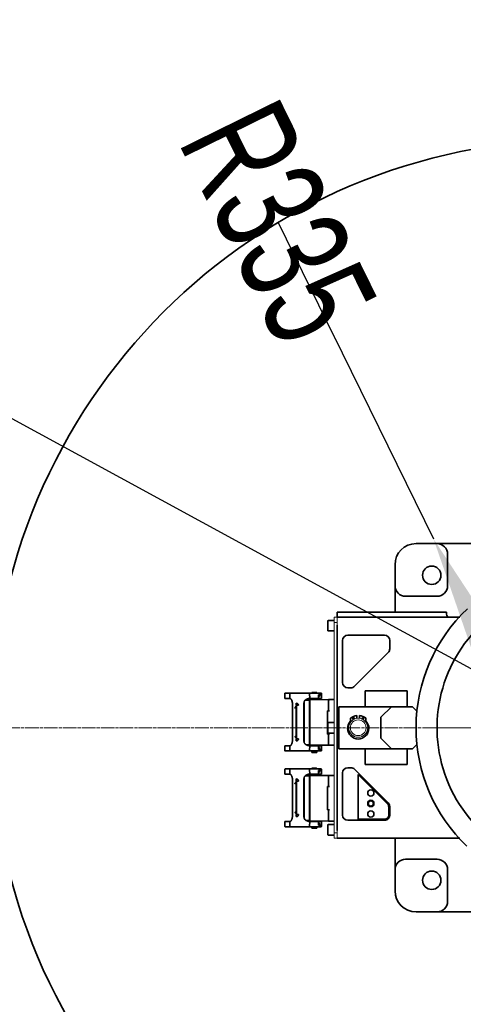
# Model space of a CAD drawing. Header units: millimetres. Extents: x 14751 to 23661, y -2885 to 3415.
# Tile 12 of 19: x 20853 to 21275, y 633 to 1569. Entities that reach past the tile are written whole.
import ezdxf

# ---------------------------------------------------------------- set-up
doc = ezdxf.new("R2010")
doc.units = ezdxf.units.MM
doc.header["$PDSIZE"] = -5
doc.linetypes.add('点画线', pattern=[18, 12, -2, 2, -2])
doc.layers.get('0').update_dxf_attribs({"lineweight": 35})
for name, color, linetype, lineweight in [('02___PRT_ALL_AXES', 7, 'Continuous', 18), ('中心线层', 1, '点画线', 18), ('尺寸线层', 7, 'Continuous', 18), ('粗实线层', 7, 'Continuous', 35)]:
    doc.layers.add(name, color=color, linetype=linetype, lineweight=lineweight)
doc.styles.add('标准', font='txt', dxfattribs={"width": 0.667})
doc.dimstyles.new('标准', dxfattribs={"dimscale": 30, "dimtxt": 3.5, "dimasz": 4, "dimexe": 2, "dimexo": 0, "dimtad": 1, "dimdsep": 46, "dimtxsty": '标准', "dimblk": '_CAXARROW', "dimcen": 0, "dimdle": 6, "dimazin": 2, "dimtfac": 0.707107, "dimtdec": 3, "dimtmove": 2, "dimatfit": 3, "dimfxl": 1, "dimfrac": 2, "dimtolj": 1, "dimarcsym": 1})

# ---------------------------------------------------------------- blocks, each defined once
blk = doc.blocks.new('_CAXARROW')
blk.add_hatch(color=0).paths.add_polyline_path([(0, 0), (-1, 0.125), (-1, -0.125)], flags=0)
blk = doc.blocks.new('*D27')
at = {"layer": 'Defpoints', "color": 0, "transparency": 16777216}
blk.add_point((21247.09, 1075.51), dxfattribs=at)
at = {"layer": '尺寸线层', "color": 0, "linetype": 'Continuous', "lineweight": -2, "transparency": 16777216}
blk.add_line((21300.07, 967.84), (21353.05, 860.16), dxfattribs=at)
at = {"layer": '尺寸线层', "color": 0, "lineweight": -2, "transparency": 16777216, "xscale": 120, "yscale": 120, "zscale": 120, "rotation": 116.1980356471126}
blk.add_blockref('_CAXARROW', (21247.09, 1075.51), dxfattribs=at)
at = {"layer": '尺寸线层', "color": 0, "transparency": 16777216, "insert": (21099.2, 1376.1), "char_height": 105, "attachment_point": 5, "rotation": 296.19804, "style": '标准', "bg_fill": 3, "box_fill_scale": 1.1, "bg_fill_color": 256, "bg_fill_true_color": 13158600, "bg_fill_transparency": 0}
blk.add_mtext('\\A1;R335', dxfattribs=at)
at = {"layer": 'Defpoints', "color": 0, "transparency": 16777216}
blk.add_point((21099.2, 1376.1), dxfattribs=at)
at = {"layer": '尺寸线层', "color": 0, "linetype": 'Continuous', "lineweight": -2, "transparency": 16777216}
blk.add_line((21099.2, 1376.1), (21247.09, 1075.51), dxfattribs=at)
blk = doc.blocks.new('*D25')
at = {"layer": 'Defpoints', "color": 0, "transparency": 16777216}
for p in [(19828.17, 1743.93), (22942.78, 48)]:
    blk.add_point(p, dxfattribs=at)
at = {"layer": '尺寸线层', "color": 0, "linetype": 'Continuous', "lineweight": -2, "transparency": 16777216}
blk.add_line((22837.39, 105.38), (19933.55, 1686.54), dxfattribs=at)
at = {"layer": '尺寸线层', "color": 0, "lineweight": -2, "transparency": 16777216, "xscale": 120, "yscale": 120, "zscale": 120}
for p, rotation in [((19828.17, 1743.93), 151.4313498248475), ((22942.78, 48), 331.4313498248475)]:
    blk.add_blockref('_CAXARROW', p, dxfattribs=dict(at, rotation=rotation))
at = {"layer": '尺寸线层', "color": 0, "transparency": 16777216, "insert": (19505, 1919.89), "char_height": 105, "attachment_point": 5, "rotation": 331.43135, "style": '标准', "bg_fill": 3, "box_fill_scale": 1.1, "bg_fill_color": 256, "bg_fill_true_color": 13158600, "bg_fill_transparency": 0}
blk.add_mtext('\\A1;%%C3880', dxfattribs=at)

msp = doc.modelspace()

# ---------------------------------------------------------------- linework, layer by layer
at = {"color": 7, "linetype": 'Continuous'}
for p, q in [((21110.355, 851.917), (21105.571, 851.917)), ((21140.571, 851.917), (21129.515, 851.917)), ((21131.024, 851.861), (21129.626, 850.463)), ((21136.117, 851.861), (21137.427, 850.551)), ((21137.626, 851.917), (21137.626, 855.317)), ((21140.451, 855.317), (21137.626, 855.317)), ((21137.626, 855.115), (21138.569, 855.115)), ((21138.569, 853.615), (21137.626, 853.615)), ((21138.569, 853.615), (21138.569, 855.115)), ((21140.451, 855.317), (21140.451, 851.917)), ((21160.471, 812.961), (21160.471, 852.961)), ((21113.079, 847.583), (21113.079, 811.138)), ((21116.379, 845.229), (21116.579, 845.244)), ((21116.379, 845.229), (21116.762, 845.204)), ((21116.762, 845.204), (21116.379, 845.175)), ((21116.379, 845.175), (21116.762, 845.15)), ((21116.762, 845.15), (21116.379, 845.121)), ((21116.379, 845.121), (21116.762, 845.097)), ((21116.762, 845.097), (21116.379, 845.067)), ((21116.379, 845.067), (21116.762, 845.043)), ((21116.762, 845.043), (21116.379, 845.014)), ((21116.379, 845.014), (21116.762, 844.989)), ((21116.762, 844.989), (21116.379, 844.96)), ((21116.379, 844.96), (21116.762, 844.935)), ((21116.762, 844.935), (21116.379, 844.906)), ((21116.379, 844.906), (21116.762, 844.881)), ((21116.762, 844.881), (21116.379, 844.852)), ((21116.379, 844.852), (21116.762, 844.827)), ((21116.762, 844.827), (21116.379, 844.798)), ((21116.379, 844.798), (21116.762, 844.773)), ((21116.762, 844.773), (21116.379, 844.744)), ((21116.379, 844.744), (21116.762, 844.72)), ((21116.762, 844.72), (21116.379, 844.69)), ((21116.579, 844.678), (21116.379, 844.69)), ((21116.579, 847.282), (21116.579, 845.285)), ((21116.579, 845.28), (21116.579, 845.216)), ((21116.579, 845.275), (21118.579, 845.275)), ((21116.579, 844.678), (21116.579, 844.642)), ((21116.579, 844.628), (21116.579, 814.093)), ((21116.762, 845.204), (21116.762, 813.517)), ((21123.579, 811.137), (21123.579, 847.584)), ((21124.078, 809.984), (21124.078, 848.738)), ((21129.171, 850.236), (21124.979, 850.236)), ((21129.171, 850.236), (21129.171, 807.686)), ((21129.421, 849.186), (21129.171, 849.186)), ((21129.421, 850.461), (21147.171, 850.661)), ((21129.421, 807.461), (21129.421, 850.461)), ((21147.167, 850.66), (21147.171, 850.66)), ((21147.167, 850.66), (21147.172, 850.66)), ((21147.171, 849.661), (21147.171, 839.961)), ((21147.173, 850.661), (21151.171, 850.661)), ((21152.471, 850.671), (21151.171, 850.671)), ((21175.471, 851.546), (21175.471, 808.961)), ((21175.471, 851.546), (21203.299, 823.718)), ((21146.171, 839.961), (21146.171, 817.961)), ((21148.171, 839.961), (21146.171, 839.961)), ((21148.171, 817.961), (21146.171, 817.961)), ((21147.171, 817.961), (21147.171, 808.261)), ((21204.471, 812.96), (21204.471, 820.889)), ((21205.471, 820.889), (21205.471, 812.961)), ((21105.571, 806.804), (21105.571, 802.361)), ((21105.571, 806.804), (21110.355, 806.804)), ((21110.484, 802.361), (21110.355, 806.804)), ((21116.379, 814.031), (21116.579, 814.043)), ((21116.379, 814.031), (21116.762, 814.001)), ((21116.762, 814.001), (21116.379, 813.977)), ((21116.379, 813.977), (21116.762, 813.948)), ((21116.589, 813.936), (21116.379, 813.923)), ((21116.379, 813.923), (21116.762, 813.894)), ((21116.762, 813.894), (21116.379, 813.869)), ((21116.379, 813.869), (21116.762, 813.84)), ((21116.762, 813.84), (21116.379, 813.815)), ((21116.379, 813.815), (21116.762, 813.786)), ((21116.762, 813.786), (21116.379, 813.761)), ((21116.379, 813.761), (21116.762, 813.732)), ((21116.762, 813.732), (21116.379, 813.708)), ((21116.379, 813.708), (21116.762, 813.678)), ((21116.762, 813.678), (21116.379, 813.654)), ((21116.379, 813.654), (21116.762, 813.624)), ((21116.762, 813.624), (21116.379, 813.6)), ((21116.379, 813.6), (21116.762, 813.571)), ((21116.762, 813.571), (21116.379, 813.546)), ((21116.379, 813.546), (21116.762, 813.517)), ((21116.762, 813.517), (21116.379, 813.492)), ((21116.579, 813.477), (21116.379, 813.492)), ((21116.579, 814.079), (21116.579, 814.043)), ((21116.579, 813.505), (21116.579, 813.446)), ((21126.139, 807.686), (21129.171, 807.686)), ((21129.171, 808.736), (21129.421, 808.736)), ((21129.515, 806.804), (21129.234, 802.361)), ((21147.171, 807.261), (21129.421, 807.461)), ((21129.515, 806.804), (21140.571, 806.804)), ((21129.627, 807.458), (21130.281, 806.804)), ((21137.428, 807.371), (21136.861, 806.804)), ((21137.626, 803.404), (21137.626, 806.804)), ((21137.626, 805.104), (21138.569, 805.104)), ((21138.569, 803.604), (21138.569, 805.104)), ((21140.451, 806.804), (21140.451, 803.404)), ((21140.571, 802.361), (21140.571, 806.804)), ((21147.17, 807.261), (21147.167, 807.261)), ((21147.17, 807.261), (21147.167, 807.261)), ((21151.171, 807.261), (21147.173, 807.261)), ((21151.171, 807.271), (21152.471, 807.271)), ((21200.471, 807.961), (21165.471, 807.961)), ((21175.471, 808.961), (21200.471, 808.961)), ((21140.07, 801.861), (21106.071, 801.861)), ((21131.171, 801.861), (21131.171, 800.561)), ((21131.371, 800.361), (21131.171, 800.561)), ((21135.971, 800.561), (21131.171, 800.561)), ((21135.771, 800.361), (21131.371, 800.361)), ((21135.771, 800.361), (21135.971, 800.561)), ((21135.971, 801.861), (21135.971, 800.561)), ((21138.569, 803.604), (21137.626, 803.604)), ((21137.626, 803.404), (21140.451, 803.404)), ((21146.471, 794.711), (21146.471, 803.211)), ((21147.221, 803.961), (21152.471, 803.961)), ((21147.221, 793.961), (21152.471, 793.961)), ((21272.026, 790.961), (21155.471, 790.961)), ((21210.471, 790.965), (21210.471, 740.961)), ((21250.471, 770.961), (21220.471, 770.961)), ((21260.471, 730.961), (21260.471, 760.961)), ((21300.471, 720.961), (21230.471, 720.961))]:
    msp.add_line(p, q, dxfattribs=at)
msp.add_lwpolyline([(21116.572, 845.271), (21116.572, 845.271), (21116.573, 845.272), (21116.576, 845.276), (21116.579, 845.28)], dxfattribs=at)
for centre, radius in [((21187.471, 833.961), 3), ((21187.471, 823.961), 3), ((21187.471, 823.961), 2.5), ((21187.471, 813.961), 3), ((21245.471, 750.961), 8.75)]:
    msp.add_circle(centre, radius, dxfattribs=at)
for centre, radius, start, end in [((21130.671, 852.214), 0.5, 315, 323.188556), ((21136.471, 852.214), 0.5, 216.799399, 225), ((21148.171, 849.661), 1, 90, 180), ((21200.471, 820.889), 4, 0, 45), ((21200.471, 820.889), 5, 0, 45), ((21094.134, 814.281), 18.967, 348.528851, 349.756477), ((21148.171, 808.261), 1, 180, 270), ((21165.471, 812.961), 5, 180, 270), ((21200.471, 812.961), 5, 269.999953, 0), ((21200.471, 812.961), 4, 270, 359.999418), ((21106.071, 802.361), 0.5, 180, 270), ((21140.071, 802.361), 0.5, 270, 0), ((21147.221, 803.211), 0.75, 90, 180), ((21147.221, 794.711), 0.75, 180, 270), ((21220.471, 760.961), 10, 90, 180), ((21250.471, 760.961), 10, 0, 90), ((21230.471, 740.961), 20, 180, 270), ((21250.471, 730.961), 10, 270, 0)]:
    msp.add_arc(centre, radius, start, end, dxfattribs=at)
for points, knots in [([(21110.355, 851.917), (21110.477, 851.917), (21110.738, 851.866), (21111.114, 851.674), (21111.473, 851.357), (21111.797, 850.917), (21112.084, 850.367), (21112.439, 849.45), (21112.626, 848.694), (21112.732, 848.163)], [0, 0, 0, 0, 362.971493, 775.8611292, 1242.8238796, 1776.5396563, 2389.4529934, 3084.9193398, 4696.3328387, 4696.3328387, 4696.3328387, 4696.3328387]), ([(21123.879, 848.011), (21123.953, 848.357), (21124.095, 848.864), (21124.395, 849.481), (21124.662, 849.891), (21124.977, 850.253), (21125.337, 850.564), (21125.734, 850.825), (21126.292, 851.123), (21127.012, 851.419), (21127.877, 851.684), (21128.709, 851.866), (21129.255, 851.917), (21129.515, 851.917)], [0, 0, 0, 0, 969.0401946, 1427.2527593, 1870.5476028, 2304.0051142, 2734.5887352, 3167.2686614, 3600.8756527, 4460.5502664, 5292.891917, 6072.0683364, 6784.5784009, 6784.5784009, 6784.5784009, 6784.5784009]), ([(21112.732, 848.163), (21112.75, 848.074), (21112.821, 847.706), (21112.881, 847.337), (21112.923, 847.057)], [0, 0, 0, 0, 385.0032301, 1573.9164249, 1573.9164249, 1573.9164249, 1573.9164249]), ([(21112.923, 847.057), (21112.937, 846.963), (21112.992, 846.584), (21113.042, 846.203), (21113.079, 845.917)], [0, 0, 0, 0, 389.5140501, 1570.4066458, 1570.4066458, 1570.4066458, 1570.4066458]), ([(21115.915, 843.965), (21115.866, 843.861), (21115.748, 843.651), (21115.565, 843.334), (21115.385, 843.002), (21115.276, 842.775), (21115.226, 842.66)], [0, 0, 0, 0, 641.4376649, 1338.2297865, 2046.6659782, 2744.9435958, 2744.9435958, 2744.9435958, 2744.9435958]), ([(21115.915, 843.965), (21115.955, 844.051), (21116.042, 844.21), (21116.242, 844.461), (21116.441, 844.596), (21116.579, 844.628)], [0, 0, 0, 0, 640.776658, 1212.9195013, 2166.6044314, 2166.6044314, 2166.6044314, 2166.6044314]), ([(21116.589, 847.281), (21116.849, 847.281), (21117.374, 847.172), (21118.035, 846.725), (21118.404, 846.168), (21118.554, 845.666), (21118.579, 845.404), (21118.579, 845.274)], [0, 0, 0, 0, 838.5389592, 1677.0500225, 2515.6346207, 2937.0689354, 3358.278809, 3358.278809, 3358.278809, 3358.278809]), ([(21123.579, 845.917), (21123.593, 846.034), (21123.647, 846.495), (21123.701, 846.956), (21123.752, 847.299)], [0, 0, 0, 0, 379.0276626, 1503.5192767, 1503.5192767, 1503.5192767, 1503.5192767]), ([(21123.752, 847.299), (21123.761, 847.359), (21123.798, 847.598), (21123.841, 847.835), (21123.879, 848.011)], [0, 0, 0, 0, 381.0958842, 1504.7494391, 1504.7494391, 1504.7494391, 1504.7494391]), ([(21115.226, 816.061), (21115.276, 815.946), (21115.384, 815.719), (21115.565, 815.387), (21115.748, 815.07), (21115.866, 814.86), (21115.915, 814.756)], [0, 0, 0, 0, 676.0196929, 1361.8043929, 2036.3810605, 2657.0128373, 2657.0128373, 2657.0128373, 2657.0128373]), ([(21116.579, 814.093), (21116.441, 814.125), (21116.242, 814.26), (21116.042, 814.511), (21115.955, 814.67), (21115.915, 814.756)], [0, 0, 0, 0, 925.4284516, 1480.6195215, 2102.4227924, 2102.4227924, 2102.4227924, 2102.4227924]), ([(21112.722, 810.509), (21112.616, 809.984), (21112.428, 809.237), (21112.074, 808.332), (21111.787, 807.789), (21111.465, 807.356), (21111.108, 807.043), (21110.735, 806.854), (21110.476, 806.804), (21110.355, 806.804)], [0, 0, 0, 0, 1539.1499407, 2202.9106081, 2787.9417064, 3297.7695987, 3744.3470174, 4139.5678951, 4487.2989072, 4487.2989072, 4487.2989072, 4487.2989072]), ([(21112.913, 811.598), (21112.904, 811.54), (21112.869, 811.31), (21112.83, 811.08), (21112.799, 810.908)], [0, 0, 0, 0, 381.1021874, 1507.1635663, 1507.1635663, 1507.1635663, 1507.1635663]), ([(21113.079, 812.804), (21113.066, 812.703), (21113.014, 812.3), (21112.959, 811.898), (21112.913, 811.598)], [0, 0, 0, 0, 379.0866266, 1508.374818, 1508.374818, 1508.374818, 1508.374818]), ([(21116.579, 811.439), (21116.579, 811.563), (21116.579, 811.808), (21116.579, 812.164), (21116.579, 812.495), (21116.579, 812.788), (21116.579, 813.035), (21116.579, 813.206), (21116.579, 813.313), (21116.578, 813.37), (21116.578, 813.409), (21116.578, 813.429), (21116.579, 813.436)], [0, 0, 0, 0, 1139.2216333, 2239.4596957, 3260.5404418, 4167.5317642, 4928.1872557, 5515.8090231, 5738.1134538, 5909.9072501, 6029.7053514, 6096.5316022, 6096.5316022, 6096.5316022, 6096.5316022]), ([(21116.579, 811.439), (21116.644, 811.445), (21116.775, 811.448), (21116.97, 811.475), (21117.161, 811.525), (21117.346, 811.591), (21117.524, 811.675), (21117.749, 811.811), (21118.003, 812.02), (21118.253, 812.326), (21118.439, 812.675), (21118.554, 813.053), (21118.579, 813.315), (21118.579, 813.446)], [0, 0, 0, 0, 417.5042821, 834.5242866, 1252.4517463, 1669.8314585, 2087.2991657, 2504.8381751, 3338.7886158, 4172.7633667, 5006.7587472, 5840.8176197, 6674.7369362, 6674.7369362, 6674.7369362, 6674.7369362]), ([(21116.584, 813.436), (21116.583, 813.437), (21116.581, 813.44), (21116.579, 813.444), (21116.579, 813.446)], [0, 0, 0, 0, 436.6101613, 1487.0728703, 1487.0728703, 1487.0728703, 1487.0728703]), ([(21116.888, 813.446), (21116.848, 813.447), (21116.793, 813.45), (21116.723, 813.45), (21116.681, 813.447), (21116.646, 813.44), (21116.619, 813.433), (21116.597, 813.429), (21116.586, 813.437), (21116.584, 813.441)], [0, 0, 0, 0, 1685.0680688, 2382.7287769, 2982.3095059, 3486.9237294, 3887.8676755, 4172.7171302, 4394.6571937, 4394.6571937, 4394.6571937, 4394.6571937]), ([(21118.579, 813.446), (21118.413, 813.447), (21118.091, 813.448), (21117.634, 813.446), (21117.236, 813.448), (21116.994, 813.444), (21116.888, 813.446)], [0, 0, 0, 0, 774.9867161, 1500.9574906, 2132.0483434, 2628.5651715, 2628.5651715, 2628.5651715, 2628.5651715]), ([(21123.749, 811.445), (21123.732, 811.557), (21123.671, 812.009), (21123.619, 812.462), (21123.579, 812.804)], [0, 0, 0, 0, 356.7552093, 1443.3056607, 1443.3056607, 1443.3056607, 1443.3056607]), ([(21123.874, 810.731), (21123.862, 810.789), (21123.814, 811.026), (21123.775, 811.265), (21123.749, 811.445)], [0, 0, 0, 0, 355.3662828, 1441.0053413, 1441.0053413, 1441.0053413, 1441.0053413]), ([(21129.515, 806.804), (21129.254, 806.804), (21128.707, 806.856), (21127.873, 807.038), (21127.006, 807.304), (21126.284, 807.602), (21125.726, 807.901), (21125.328, 808.164), (21124.968, 808.477), (21124.545, 808.969), (21124.132, 809.718), (21123.948, 810.383), (21123.874, 810.731)], [0, 0, 0, 0, 614.4313976, 1286.4573044, 2004.3537538, 2745.7168166, 3119.5833661, 3492.6310539, 3863.8808289, 4237.7853453, 5014.3669538, 5851.047732, 5851.047732, 5851.047732, 5851.047732]), ([(21110.484, 802.361), (21110.484, 802.296), (21110.508, 802.165), (21110.614, 801.999), (21110.773, 801.887), (21110.9, 801.861), (21110.963, 801.861)], [0, 0, 0, 0, 681.9607326, 1356.0372722, 2019.3309681, 2675.3704047, 2675.3704047, 2675.3704047, 2675.3704047]), ([(21129.234, 802.361), (21129.234, 802.296), (21129.213, 802.168), (21129.121, 802.003), (21128.981, 801.888), (21128.866, 801.861), (21128.81, 801.861)], [0, 0, 0, 0, 667.071016, 1308.1395068, 1909.9722531, 2483.327912, 2483.327912, 2483.327912, 2483.327912])]:
    msp.add_open_spline(points, degree=3, knots=knots, dxfattribs=at)
at = {"layer": '02___PRT_ALL_AXES', "color": 7, "linetype": 'Continuous'}
for p, q in [((21155.471, 795.961), (21152.471, 795.961)), ((21155.471, 790.961), (21152.471, 790.961))]:
    msp.add_line(p, q, dxfattribs=at)

# ---------------------------------------------------------------- dimensions: what is measured, and where the dimension line sits
at = {"layer": '尺寸线层'}
dim = msp.add_radius_dim(center=(21099.2, 1376.096), mpoint=(21247.094, 1075.509), text='R335', dimstyle='标准', override={"dimpost": 'R<>', "dimsah": 1, "dimtfill": 1}, dxfattribs=at)
dim.commit()
dim.dimension.update_dxf_attribs({"geometry": '*D27', "text_midpoint": (21099.2, 1376.096), "dimtype": 164})

# ---------------------------------------------------------------- next in the draw order: linework, layer by layer
at = {"color": 7, "linetype": 'Continuous'}
for p, q in [((21283.765, 1070.961), (21230.471, 1070.961)), ((21260.471, 1030.961), (21260.471, 1060.961)), ((21210.471, 1050.961), (21210.471, 1005.961)), ((21220.471, 1020.961), (21250.471, 1020.961)), ((21155.471, 1000.961), (21155.471, 1005.961)), ((21259.471, 1005.961), (21155.471, 1005.961)), ((21259.471, 1005.961), (21259.471, 1003.961)), ((21146.471, 988.711), (21146.471, 997.211)), ((21147.221, 997.961), (21152.471, 997.961)), ((21155.471, 1000.961), (21272.032, 1000.961)), ((21155.471, 993.556), (21155.471, 798.365)), ((21147.221, 987.961), (21152.471, 987.961)), ((21165.471, 983.961), (21200.471, 983.961)), ((21160.471, 938.961), (21160.471, 978.961)), ((21205.471, 978.961), (21205.471, 971.032)), ((21204.006, 967.496), (21171.935, 935.425)), ((21105.571, 928.361), (21105.571, 923.917)), ((21140.07, 928.861), (21106.071, 928.861)), ((21110.355, 923.917), (21110.484, 928.36)), ((21129.234, 928.36), (21129.515, 923.917)), ((21131.171, 929.361), (21131.371, 929.561)), ((21131.171, 928.861), (21131.171, 929.361)), ((21131.171, 929.361), (21135.971, 929.361)), ((21131.371, 929.561), (21135.771, 929.561)), ((21135.971, 929.361), (21135.771, 929.561)), ((21135.971, 928.861), (21135.971, 929.361)), ((21137.626, 923.917), (21137.626, 927.317)), ((21140.451, 927.317), (21137.626, 927.317)), ((21137.626, 927.115), (21138.569, 927.115)), ((21138.569, 925.615), (21138.569, 927.115)), ((21140.451, 927.317), (21140.451, 923.917)), ((21140.571, 928.361), (21140.571, 923.917)), ((21168.4, 933.961), (21165.471, 933.961)), ((21181.971, 915.961), (21181.971, 930.961)), ((21181.971, 930.961), (21221.971, 930.961)), ((21221.971, 915.961), (21221.971, 930.961)), ((21110.355, 923.917), (21105.571, 923.917)), ((21113.079, 919.583), (21113.079, 883.138)), ((21116.579, 919.282), (21116.579, 917.285)), ((21116.579, 917.28), (21116.579, 917.216)), ((21116.579, 917.275), (21118.579, 917.275)), ((21123.579, 883.137), (21123.579, 919.584)), ((21124.078, 881.984), (21124.078, 920.738)), ((21129.171, 922.236), (21124.979, 922.236)), ((21129.171, 922.236), (21129.171, 879.686)), ((21129.421, 921.186), (21129.171, 921.186)), ((21129.421, 922.461), (21147.171, 922.661)), ((21129.421, 879.461), (21129.421, 922.461)), ((21140.571, 923.917), (21129.515, 923.917)), ((21131.024, 923.861), (21129.626, 922.463)), ((21136.117, 923.861), (21137.427, 922.551)), ((21138.569, 925.615), (21137.626, 925.615)), ((21147.167, 922.66), (21147.171, 922.66)), ((21147.167, 922.66), (21147.172, 922.66)), ((21147.171, 921.661), (21147.171, 911.961)), ((21147.173, 922.661), (21151.171, 922.661)), ((21152.471, 922.671), (21151.171, 922.671)), ((21116.379, 917.229), (21116.579, 917.244)), ((21116.379, 917.229), (21116.762, 917.204)), ((21116.762, 917.204), (21116.379, 917.175)), ((21116.379, 917.175), (21116.762, 917.15)), ((21116.762, 917.15), (21116.379, 917.121)), ((21116.379, 917.121), (21116.762, 917.097)), ((21116.762, 917.097), (21116.379, 917.067)), ((21116.379, 917.067), (21116.762, 917.043)), ((21116.762, 917.043), (21116.379, 917.014)), ((21116.379, 917.014), (21116.762, 916.989)), ((21116.762, 916.989), (21116.379, 916.96)), ((21116.379, 916.96), (21116.762, 916.935)), ((21116.762, 916.935), (21116.379, 916.906)), ((21116.379, 916.906), (21116.762, 916.881)), ((21116.762, 916.881), (21116.379, 916.852)), ((21116.379, 916.852), (21116.762, 916.827)), ((21116.762, 916.827), (21116.379, 916.798)), ((21116.379, 916.798), (21116.762, 916.773)), ((21116.762, 916.773), (21116.379, 916.744)), ((21116.379, 916.744), (21116.762, 916.72)), ((21116.762, 916.72), (21116.379, 916.69)), ((21116.579, 916.678), (21116.379, 916.69)), ((21116.579, 916.678), (21116.579, 916.642)), ((21116.579, 916.628), (21116.579, 886.093)), ((21116.762, 917.204), (21116.762, 885.517)), ((21146.171, 911.961), (21146.171, 889.961)), ((21148.171, 911.961), (21146.171, 911.961)), ((21156.971, 915.961), (21156.971, 875.961)), ((21226.971, 915.961), (21156.971, 915.961)), ((21206.971, 915.961), (21196.971, 905.961)), ((21231.475, 911.456), (21226.971, 915.961)), ((21146.471, 891.711), (21146.471, 900.211)), ((21147.221, 900.961), (21152.471, 900.961)), ((21168.221, 905.051), (21168.221, 902.572)), ((21174.221, 904.844), (21174.221, 907.476)), ((21176.721, 907.476), (21176.721, 904.844)), ((21182.721, 902.572), (21182.721, 905.051)), ((21196.971, 905.961), (21196.971, 885.961)), ((21148.171, 889.961), (21146.171, 889.961)), ((21147.171, 889.961), (21147.171, 880.261)), ((21147.221, 890.961), (21152.471, 890.961)), ((21116.379, 886.031), (21116.579, 886.043)), ((21116.379, 886.031), (21116.762, 886.001)), ((21116.762, 886.001), (21116.379, 885.977)), ((21116.379, 885.977), (21116.762, 885.948)), ((21116.589, 885.936), (21116.379, 885.923)), ((21116.379, 885.923), (21116.762, 885.894)), ((21116.762, 885.894), (21116.379, 885.869)), ((21116.379, 885.869), (21116.762, 885.84)), ((21116.762, 885.84), (21116.379, 885.815)), ((21116.379, 885.815), (21116.762, 885.786)), ((21116.762, 885.786), (21116.379, 885.761)), ((21116.379, 885.761), (21116.762, 885.732)), ((21116.762, 885.732), (21116.379, 885.708)), ((21116.379, 885.708), (21116.762, 885.678)), ((21116.762, 885.678), (21116.379, 885.654)), ((21116.379, 885.654), (21116.762, 885.624)), ((21116.762, 885.624), (21116.379, 885.6)), ((21116.379, 885.6), (21116.762, 885.571)), ((21116.762, 885.571), (21116.379, 885.546)), ((21116.379, 885.546), (21116.762, 885.517)), ((21116.762, 885.517), (21116.379, 885.492)), ((21116.579, 885.477), (21116.379, 885.492)), ((21116.579, 886.079), (21116.579, 886.043)), ((21116.579, 885.505), (21116.579, 885.446)), ((21129.171, 880.736), (21129.421, 880.736)), ((21196.971, 885.961), (21206.971, 875.961)), ((21226.971, 875.961), (21231.511, 880.501)), ((21105.571, 878.804), (21105.571, 874.361)), ((21105.571, 878.804), (21110.355, 878.804)), ((21140.07, 873.861), (21106.071, 873.861)), ((21110.484, 874.361), (21110.355, 878.804)), ((21126.139, 879.686), (21129.171, 879.686)), ((21129.515, 878.804), (21129.234, 874.361)), ((21147.171, 879.261), (21129.421, 879.461)), ((21129.515, 878.804), (21140.571, 878.804)), ((21129.627, 879.458), (21130.281, 878.804)), ((21131.171, 873.861), (21131.171, 872.561)), ((21131.371, 872.361), (21131.171, 872.561)), ((21135.971, 872.561), (21131.171, 872.561)), ((21135.771, 872.361), (21131.371, 872.361)), ((21135.771, 872.361), (21135.971, 872.561)), ((21135.971, 873.861), (21135.971, 872.561)), ((21137.428, 879.371), (21136.861, 878.804)), ((21137.626, 875.404), (21137.626, 878.804)), ((21137.626, 877.104), (21138.569, 877.104)), ((21138.569, 875.604), (21137.626, 875.604)), ((21137.626, 875.404), (21140.451, 875.404)), ((21138.569, 875.604), (21138.569, 877.104)), ((21140.451, 878.804), (21140.451, 875.404)), ((21140.571, 874.361), (21140.571, 878.804)), ((21147.17, 879.261), (21147.167, 879.261)), ((21147.17, 879.261), (21147.167, 879.261)), ((21151.171, 879.261), (21147.173, 879.261)), ((21151.171, 879.271), (21152.471, 879.271)), ((21226.971, 875.961), (21156.971, 875.961)), ((21181.971, 875.961), (21181.971, 860.961)), ((21221.971, 875.961), (21221.971, 860.961)), ((21105.571, 856.361), (21105.571, 851.917)), ((21140.07, 856.861), (21106.071, 856.861)), ((21110.355, 851.917), (21110.484, 856.36)), ((21129.234, 856.36), (21129.515, 851.917)), ((21131.171, 857.361), (21131.371, 857.561)), ((21131.171, 856.861), (21131.171, 857.361)), ((21131.171, 857.361), (21135.971, 857.361)), ((21131.371, 857.561), (21135.771, 857.561)), ((21135.971, 857.361), (21135.771, 857.561)), ((21135.971, 856.861), (21135.971, 857.361)), ((21140.571, 856.361), (21140.571, 851.917)), ((21165.471, 857.961), (21168.4, 857.961)), ((21171.935, 856.496), (21204.006, 824.425)), ((21221.971, 860.961), (21181.971, 860.961))]:
    msp.add_line(p, q, dxfattribs=at)
msp.add_lwpolyline([(21116.572, 917.271), (21116.572, 917.271), (21116.573, 917.272), (21116.576, 917.276), (21116.579, 917.28)], dxfattribs=at)
msp.add_circle((21245.471, 1040.961), 8.75, dxfattribs=at)
for centre, radius, start, end in [((21230.471, 1050.961), 20, 90, 180), ((21250.471, 1060.961), 10, 0, 90), ((21220.471, 1030.961), 10, 180, 270), ((21250.471, 1030.961), 10, 270, 0), ((21385.471, 895.961), 155, 133.121232, 226.567463), ((21262.471, 1003.961), 3, 180, 270), ((21147.221, 997.211), 0.75, 90, 180), ((21147.221, 988.711), 0.75, 180, 270), ((21165.471, 978.961), 5, 90, 180), ((21200.471, 978.961), 5, 0, 90), ((21385.471, 895.961), 135, 139.080708, 281.810493), ((21200.471, 971.032), 5, 315, 0), ((21165.471, 938.961), 5, 180, 270), ((21106.071, 928.361), 0.5, 90, 180), ((21110.491, 927.571), 0.79, 86.316188, 90.550305), ((21140.071, 928.361), 0.5, 0, 90), ((21168.4, 938.961), 5, 270, 315), ((21130.671, 924.214), 0.5, 315, 323.188556), ((21136.471, 924.214), 0.5, 216.799399, 225), ((21148.171, 921.661), 1, 90, 180), ((21147.221, 900.211), 0.75, 90, 180), ((21175.471, 895.341), 10.1, 136.981384, 43.018616), ((21167.721, 902.572), 0.5, 316.981384, 0), ((21168.421, 905.051), 0.2, 125.979801, 180), ((21175.471, 895.341), 12.2, 95.880789, 125.979801), ((21171.221, 904.613), 0.85, 332.137399, 260.144383), ((21175.471, 895.341), 12.2, 54.020199, 84.119211), ((21179.721, 904.613), 0.85, 279.887481, 207.868869), ((21182.521, 905.051), 0.2, 0, 54.020199), ((21183.221, 902.572), 0.5, 180, 223.018616), ((21147.221, 891.711), 0.75, 180, 270), ((21094.134, 886.281), 18.967, 348.528851, 349.756477), ((21148.171, 880.261), 1, 180, 270), ((21106.071, 874.361), 0.5, 180, 270), ((21140.071, 874.361), 0.5, 270, 0), ((21106.071, 856.361), 0.5, 90, 180), ((21110.491, 855.571), 0.79, 86.316188, 90.550305), ((21140.071, 856.361), 0.5, 0, 90), ((21165.471, 852.961), 5, 90, 180), ((21168.4, 852.961), 5, 45, 90)]:
    msp.add_arc(centre, radius, start, end, dxfattribs=at)
for points, knots in [([(21110.484, 928.36), (21110.484, 928.423), (21110.507, 928.553), (21110.613, 928.723), (21110.776, 928.835), (21110.903, 928.86), (21110.963, 928.861)], [0, 0, 0, 0, 793.5416076, 1642.8508977, 2477.6320424, 3239.6739092, 3239.6739092, 3239.6739092, 3239.6739092]), ([(21129.234, 928.36), (21129.234, 928.425), (21129.213, 928.553), (21129.122, 928.718), (21128.981, 928.833), (21128.866, 928.861), (21128.81, 928.861)], [0, 0, 0, 0, 815.2908817, 1598.8770894, 2334.6993825, 3035.9824802, 3035.9824802, 3035.9824802, 3035.9824802]), ([(21110.355, 923.917), (21110.477, 923.917), (21110.738, 923.866), (21111.114, 923.674), (21111.473, 923.357), (21111.797, 922.917), (21112.084, 922.367), (21112.439, 921.45), (21112.626, 920.694), (21112.732, 920.163)], [0, 0, 0, 0, 408.4940859, 873.1668707, 1398.6944273, 1999.3469372, 2689.1296836, 3471.818944, 5285.3301887, 5285.3301887, 5285.3301887, 5285.3301887]), ([(21112.732, 920.163), (21112.75, 920.074), (21112.821, 919.706), (21112.881, 919.337), (21112.923, 919.057)], [0, 0, 0, 0, 435.9255151, 1782.0897974, 1782.0897974, 1782.0897974, 1782.0897974]), ([(21112.923, 919.057), (21112.937, 918.963), (21112.992, 918.584), (21113.042, 918.203), (21113.079, 917.917)], [0, 0, 0, 0, 440.79036, 1777.1377197, 1777.1377197, 1777.1377197, 1777.1377197]), ([(21116.589, 919.281), (21116.849, 919.281), (21117.374, 919.172), (21118.035, 918.725), (21118.404, 918.168), (21118.554, 917.666), (21118.579, 917.404), (21118.579, 917.274)], [0, 0, 0, 0, 941.229122, 1882.4269319, 2823.7072819, 3296.7517908, 3769.5443726, 3769.5443726, 3769.5443726, 3769.5443726]), ([(21123.579, 917.917), (21123.593, 918.034), (21123.647, 918.495), (21123.701, 918.956), (21123.752, 919.299)], [0, 0, 0, 0, 430.9136638, 1709.3396182, 1709.3396182, 1709.3396182, 1709.3396182]), ([(21123.752, 919.299), (21123.761, 919.359), (21123.798, 919.598), (21123.841, 919.835), (21123.879, 920.011)], [0, 0, 0, 0, 433.5997906, 1712.0600584, 1712.0600584, 1712.0600584, 1712.0600584]), ([(21123.879, 920.011), (21123.953, 920.357), (21124.095, 920.864), (21124.395, 921.481), (21124.662, 921.891), (21124.977, 922.253), (21125.337, 922.564), (21125.734, 922.825), (21126.292, 923.123), (21127.012, 923.419), (21127.877, 923.684), (21128.709, 923.866), (21129.255, 923.917), (21129.515, 923.917)], [0, 0, 0, 0, 1098.6456415, 1618.1423972, 2120.7262429, 2612.1570508, 3100.3295964, 3590.8788199, 4082.4791001, 5057.1319295, 6000.7961158, 6884.1844231, 7691.9900035, 7691.9900035, 7691.9900035, 7691.9900035]), ([(21115.915, 915.965), (21115.866, 915.861), (21115.748, 915.651), (21115.565, 915.334), (21115.385, 915.002), (21115.276, 914.775), (21115.226, 914.66)], [0, 0, 0, 0, 725.3514543, 1513.2989144, 2314.4137382, 3104.0410289, 3104.0410289, 3104.0410289, 3104.0410289]), ([(21115.915, 915.965), (21115.955, 916.051), (21116.042, 916.21), (21116.242, 916.461), (21116.441, 916.596), (21116.579, 916.628)], [0, 0, 0, 0, 714.294886, 1352.0813938, 2415.1854565, 2415.1854565, 2415.1854565, 2415.1854565]), ([(21112.722, 882.509), (21112.616, 881.984), (21112.428, 881.237), (21112.074, 880.332), (21111.787, 879.789), (21111.465, 879.356), (21111.108, 879.043), (21110.735, 878.854), (21110.476, 878.804), (21110.355, 878.804)], [0, 0, 0, 0, 1683.5431204, 2409.5735581, 3049.4885233, 3607.1451999, 4095.6176489, 4527.9156156, 4908.2685219, 4908.2685219, 4908.2685219, 4908.2685219]), ([(21112.913, 883.598), (21112.904, 883.54), (21112.869, 883.31), (21112.83, 883.08), (21112.799, 882.908)], [0, 0, 0, 0, 420.8910103, 1664.5183814, 1664.5183814, 1664.5183814, 1664.5183814]), ([(21113.079, 884.804), (21113.066, 884.703), (21113.014, 884.3), (21112.959, 883.898), (21112.913, 883.598)], [0, 0, 0, 0, 418.9954333, 1667.1708156, 1667.1708156, 1667.1708156, 1667.1708156]), ([(21115.226, 888.061), (21115.276, 887.946), (21115.384, 887.719), (21115.565, 887.387), (21115.748, 887.07), (21115.866, 886.86), (21115.915, 886.756)], [0, 0, 0, 0, 749.6158025, 1510.0596973, 2258.075377, 2946.2733575, 2946.2733575, 2946.2733575, 2946.2733575]), ([(21116.579, 886.093), (21116.441, 886.125), (21116.242, 886.26), (21116.042, 886.511), (21115.955, 886.67), (21115.915, 886.756)], [0, 0, 0, 0, 1011.2962719, 1618.0019099, 2297.5005017, 2297.5005017, 2297.5005017, 2297.5005017]), ([(21116.579, 883.439), (21116.579, 883.563), (21116.579, 883.808), (21116.579, 884.164), (21116.579, 884.495), (21116.579, 884.788), (21116.579, 885.035), (21116.579, 885.206), (21116.579, 885.313), (21116.578, 885.37), (21116.578, 885.409), (21116.578, 885.429), (21116.579, 885.436)], [0, 0, 0, 0, 1260.6834749, 2478.227018, 3608.1736285, 4611.8667982, 5453.6220637, 6103.8950482, 6349.9011931, 6540.0113472, 6672.582115, 6746.5332652, 6746.5332652, 6746.5332652, 6746.5332652]), ([(21116.579, 883.439), (21116.644, 883.445), (21116.775, 883.448), (21116.97, 883.475), (21117.161, 883.525), (21117.346, 883.591), (21117.524, 883.675), (21117.749, 883.811), (21118.003, 884.02), (21118.253, 884.326), (21118.439, 884.675), (21118.554, 885.053), (21118.579, 885.315), (21118.579, 885.446)], [0, 0, 0, 0, 459.7754551, 919.0176009, 1379.2590792, 1838.897352, 2298.6325291, 2758.4462276, 3676.8318823, 4595.2443085, 5513.6794529, 6432.1845178, 7350.535897, 7350.535897, 7350.535897, 7350.535897]), ([(21116.584, 885.436), (21116.583, 885.437), (21116.581, 885.44), (21116.579, 885.444), (21116.579, 885.446)], [0, 0, 0, 0, 483.4736995, 1646.6877912, 1646.6877912, 1646.6877912, 1646.6877912]), ([(21116.888, 885.446), (21116.848, 885.447), (21116.793, 885.45), (21116.723, 885.45), (21116.681, 885.447), (21116.646, 885.44), (21116.619, 885.433), (21116.597, 885.429), (21116.586, 885.437), (21116.584, 885.441)], [0, 0, 0, 0, 1854.1605896, 2621.8298688, 3281.5770794, 3836.8281244, 4278.0058295, 4591.4392407, 4835.6504548, 4835.6504548, 4835.6504548, 4835.6504548]), ([(21118.579, 885.446), (21118.413, 885.447), (21118.091, 885.448), (21117.634, 885.446), (21117.236, 885.448), (21116.994, 885.444), (21116.888, 885.446)], [0, 0, 0, 0, 858.4137454, 1662.5350014, 2361.5625478, 2911.5292262, 2911.5292262, 2911.5292262, 2911.5292262]), ([(21123.749, 883.445), (21123.732, 883.557), (21123.671, 884.009), (21123.619, 884.462), (21123.579, 884.804)], [0, 0, 0, 0, 395.1324562, 1598.5664567, 1598.5664567, 1598.5664567, 1598.5664567]), ([(21123.874, 882.731), (21123.862, 882.789), (21123.814, 883.026), (21123.775, 883.265), (21123.749, 883.445)], [0, 0, 0, 0, 393.259336, 1594.6611456, 1594.6611456, 1594.6611456, 1594.6611456]), ([(21129.515, 878.804), (21129.254, 878.804), (21128.707, 878.856), (21127.873, 879.038), (21127.006, 879.304), (21126.284, 879.602), (21125.726, 879.901), (21125.328, 880.164), (21124.968, 880.477), (21124.545, 880.969), (21124.132, 881.718), (21123.948, 882.383), (21123.874, 882.731)], [0, 0, 0, 0, 677.8318778, 1419.2011896, 2211.1742239, 3029.0352886, 3441.4794871, 3853.0203292, 4262.5777396, 4675.0638226, 5531.7774802, 6454.7916771, 6454.7916771, 6454.7916771, 6454.7916771]), ([(21110.484, 874.361), (21110.484, 874.296), (21110.508, 874.165), (21110.614, 873.999), (21110.773, 873.887), (21110.9, 873.861), (21110.963, 873.861)], [0, 0, 0, 0, 747.0429721, 1485.4493312, 2212.0437967, 2930.6916999, 2930.6916999, 2930.6916999, 2930.6916999]), ([(21129.234, 874.361), (21129.234, 874.296), (21129.213, 874.168), (21129.121, 874.003), (21128.981, 873.888), (21128.866, 873.861), (21128.81, 873.861)], [0, 0, 0, 0, 732.3950668, 1436.2412673, 2097.0094972, 2726.5119729, 2726.5119729, 2726.5119729, 2726.5119729]), ([(21110.484, 856.36), (21110.484, 856.423), (21110.507, 856.553), (21110.613, 856.723), (21110.776, 856.835), (21110.903, 856.86), (21110.963, 856.861)], [0, 0, 0, 0, 698.2409574, 1445.5521585, 2180.0799769, 2850.6041657, 2850.6041657, 2850.6041657, 2850.6041657]), ([(21129.234, 856.36), (21129.234, 856.425), (21129.213, 856.553), (21129.122, 856.718), (21128.981, 856.833), (21128.866, 856.861), (21128.81, 856.861)], [0, 0, 0, 0, 711.0313743, 1394.4124726, 2036.1377121, 2647.7406331, 2647.7406331, 2647.7406331, 2647.7406331])]:
    msp.add_open_spline(points, degree=3, knots=knots, dxfattribs=at)
at = {"layer": '02___PRT_ALL_AXES', "color": 7, "linetype": 'Continuous'}
for p, q in [((21152.471, 790.961), (21152.471, 1000.961)), ((21155.471, 1000.961), (21152.471, 1000.961)), ((21155.471, 995.961), (21152.471, 995.961)), ((21155.471, 790.961), (21155.471, 1000.961))]:
    msp.add_line(p, q, dxfattribs=at)
for radius in [9, 7.5]:
    msp.add_circle((21175.471, 895.961), radius, dxfattribs=at)
at = {"layer": '中心线层'}
for p, q in [((19436.471, 895.961), (23334.471, 895.961)), ((20823.471, 895.961), (21947.471, 895.961)), ((21247.471, 895.961), (21523.471, 895.961))]:
    msp.add_line(p, q, dxfattribs=at)
at = {"layer": '粗实线层', "color": 9}
for radius in [1773.202, 559]:
    msp.add_circle((21385.471, 895.961), radius, dxfattribs=at)

# ---------------------------------------------------------------- next in the draw order: dimensions: what is measured, and where the dimension line sits
at = {"layer": '尺寸线层'}
dim = msp.add_diameter_dim_2p(p1=(22942.776, 47.995), p2=(19828.166, 1743.926), text='%%C3880', dimstyle='标准', override={"dimsah": 1, "dimtfac": 1, "dimtfill": 1, "dimtzin": 8}, dxfattribs=at)
dim.commit()
dim.dimension.update_dxf_attribs({"geometry": '*D25', "text_midpoint": (19505.004, 1919.89), "dimtype": 163})

doc.saveas('drawing.dxf')
